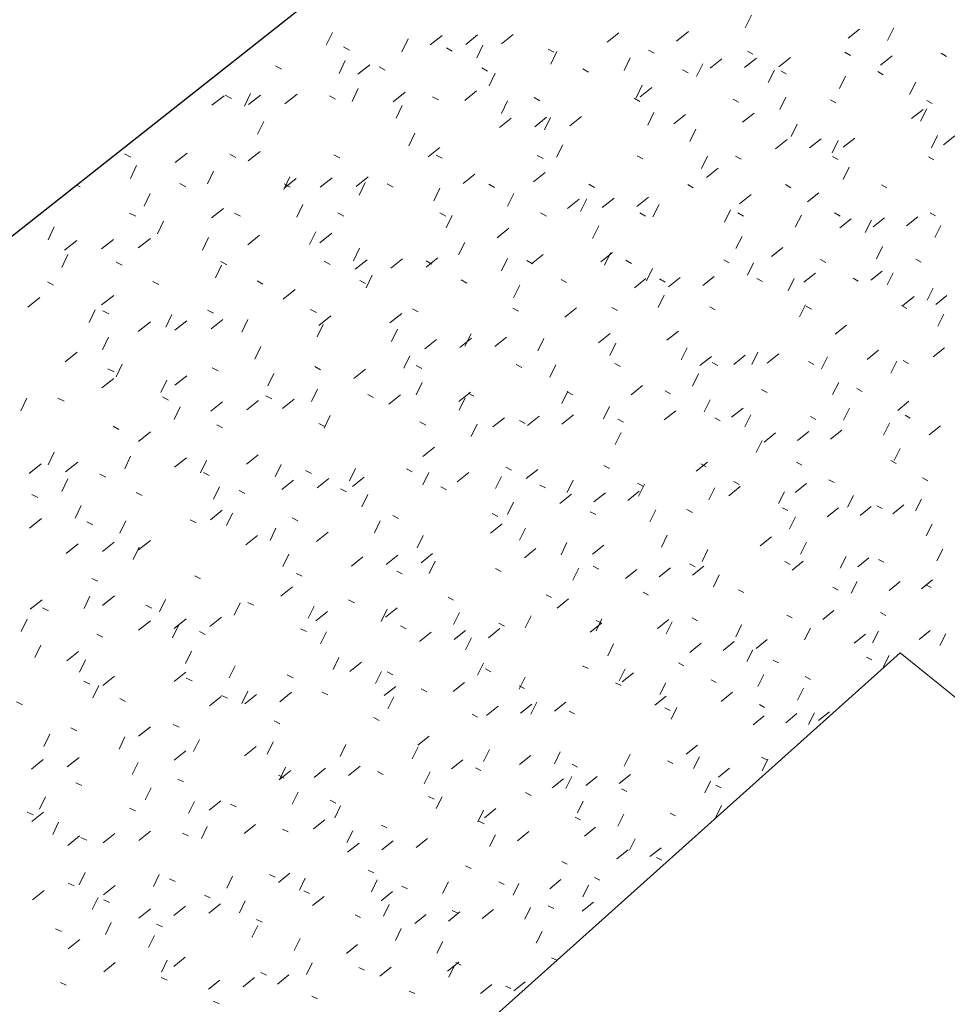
# Model space of a CAD drawing. Header units: centimetres. Extents: x 1151.07 to 1152.71, y 1902.53 to 1904.06.
# Tile 11 of 65: x 1151.52 to 1151.63, y 1903.67 to 1903.79. Entities that reach past the tile are written whole.
import ezdxf

# ---------------------------------------------------------------- set-up
doc = ezdxf.new("R2010")
doc.units = ezdxf.units.CM
for name, color, linetype, lineweight in [('Meble', 7, 'Continuous', 9), ('Wzór powierzchni', 7, 'Continuous', 9), ('Wzór powierzchni-4', 10, 'Continuous', 9), ('Ściany-1', 250, 'Continuous', 25)]:
    doc.layers.add(name, color=color, linetype=linetype, lineweight=lineweight)

# ---------------------------------------------------------------- blocks, each defined once
blk = doc.blocks.new('FP_18-Aksono Kopia 1')
at = {"layer": 'Wzór powierzchni-4'}
for p, q in [((1151.60265, 1903.79204), (1151.60192, 1903.79055)), ((1151.61953, 1903.79054), (1151.6188, 1903.78907)), ((1151.55292, 1903.79001), (1151.55219, 1903.78848)), ((1151.56451, 1903.78853), (1151.56593, 1903.78965)), ((1151.56875, 1903.78859), (1151.57016, 1903.78971)), ((1151.57297, 1903.78866), (1151.57438, 1903.78978)), ((1151.58551, 1903.78886), (1151.58691, 1903.78997)), ((1151.59377, 1903.78899), (1151.59517, 1903.7901)), ((1151.61411, 1903.78931), (1151.61548, 1903.79041)), ((1151.55494, 1903.78791), (1151.55423, 1903.78831)), ((1151.5619, 1903.78924), (1151.56117, 1903.78772)), ((1151.56715, 1903.78778), (1151.56646, 1903.78818)), ((1151.57078, 1903.78849), (1151.57005, 1903.78698)), ((1151.5792, 1903.78766), (1151.57852, 1903.78804)), ((1151.57957, 1903.78774), (1151.57884, 1903.78624)), ((1151.58826, 1903.787), (1151.58754, 1903.78551)), ((1151.59109, 1903.78753), (1151.59042, 1903.78792)), ((1151.60184, 1903.78585), (1151.60323, 1903.78695)), ((1151.60282, 1903.78741), (1151.60216, 1903.78779)), ((1151.6059, 1903.78593), (1151.60728, 1903.78702)), ((1151.61439, 1903.78728), (1151.61374, 1903.78766)), ((1151.61797, 1903.78614), (1151.61934, 1903.78723)), ((1151.6258, 1903.78716), (1151.62517, 1903.78754)), ((1151.54687, 1903.78565), (1151.54616, 1903.78604)), ((1151.55445, 1903.78667), (1151.55373, 1903.78515)), ((1151.55593, 1903.78504), (1151.55735, 1903.78617)), ((1151.55918, 1903.78553), (1151.55849, 1903.78593)), ((1151.57133, 1903.78542), (1151.57064, 1903.78581)), ((1151.59687, 1903.78627), (1151.59614, 1903.78479)), ((1151.59776, 1903.78578), (1151.59915, 1903.78688)), ((1151.57225, 1903.78519), (1151.57153, 1903.78369)), ((1151.5833, 1903.78531), (1151.58263, 1903.7857)), ((1151.59512, 1903.7852), (1151.59446, 1903.78558)), ((1151.60538, 1903.78555), (1151.60465, 1903.78407)), ((1151.60678, 1903.78509), (1151.60613, 1903.78547)), ((1151.6138, 1903.78483), (1151.61308, 1903.78336)), ((1151.61828, 1903.78498), (1151.61764, 1903.78536)), ((1151.53723, 1903.7835), (1151.53713, 1903.78329)), ((1151.58967, 1903.78375), (1151.58895, 1903.78226)), ((1151.58945, 1903.78236), (1151.59084, 1903.78346)), ((1151.62214, 1903.78412), (1151.62142, 1903.78266)), ((1151.53863, 1903.78136), (1151.54007, 1903.7825)), ((1151.54093, 1903.78218), (1151.54021, 1903.78257)), ((1151.54321, 1903.78278), (1151.54249, 1903.78126)), ((1151.54297, 1903.78145), (1151.54441, 1903.78258)), ((1151.54729, 1903.78153), (1151.54873, 1903.78267)), ((1151.5533, 1903.78209), (1151.55259, 1903.78248)), ((1151.55598, 1903.78335), (1151.55526, 1903.78183)), ((1151.56015, 1903.78178), (1151.56157, 1903.78291)), ((1151.5655, 1903.782), (1151.56481, 1903.78238)), ((1151.56862, 1903.78195), (1151.57003, 1903.78307)), ((1151.57753, 1903.78191), (1151.57685, 1903.78229)), ((1151.60673, 1903.78233), (1151.60601, 1903.78086)), ((1151.5612, 1903.78134), (1151.56048, 1903.77983)), ((1151.57372, 1903.78191), (1151.57299, 1903.78041)), ((1151.5894, 1903.78182), (1151.58874, 1903.7822)), ((1151.60112, 1903.78174), (1151.60046, 1903.78211)), ((1151.61267, 1903.78165), (1151.61203, 1903.78203)), ((1151.62408, 1903.78157), (1151.62345, 1903.78194)), ((1151.57693, 1903.77882), (1151.57833, 1903.77994)), ((1151.57881, 1903.77993), (1151.57809, 1903.77844)), ((1151.58109, 1903.77891), (1151.58248, 1903.78002)), ((1151.59108, 1903.7805), (1151.59035, 1903.77902)), ((1151.59345, 1903.77918), (1151.59484, 1903.78028)), ((1151.6016, 1903.77935), (1151.60298, 1903.78045)), ((1151.62165, 1903.77978), (1151.62301, 1903.78086)), ((1151.62344, 1903.78094), (1151.62271, 1903.77948)), ((1151.54477, 1903.77946), (1151.54405, 1903.77794)), ((1151.57275, 1903.77873), (1151.57415, 1903.77985)), ((1151.60808, 1903.77913), (1151.60736, 1903.77766)), ((1151.5627, 1903.77806), (1151.56198, 1903.77655)), ((1151.59605, 1903.77855), (1151.59533, 1903.77707)), ((1151.62473, 1903.77777), (1151.62401, 1903.77632)), ((1151.62545, 1903.77667), (1151.6268, 1903.77775)), ((1151.58025, 1903.77669), (1151.57953, 1903.7752)), ((1151.60552, 1903.77621), (1151.60689, 1903.7773)), ((1151.60954, 1903.7763), (1151.61091, 1903.77739)), ((1151.61294, 1903.77719), (1151.61221, 1903.77573)), ((1151.61355, 1903.7764), (1151.61491, 1903.77748)), ((1151.52899, 1903.77521), (1151.52826, 1903.77559)), ((1151.53425, 1903.77456), (1151.53569, 1903.7757)), ((1151.54147, 1903.77516), (1151.54076, 1903.77555)), ((1151.54293, 1903.77476), (1151.54436, 1903.77589)), ((1151.55379, 1903.77512), (1151.55309, 1903.7755)), ((1151.56428, 1903.77525), (1151.56569, 1903.77637)), ((1151.56594, 1903.77508), (1151.56525, 1903.77546)), ((1151.57792, 1903.77504), (1151.57724, 1903.77542)), ((1151.58974, 1903.775), (1151.58908, 1903.77537)), ((1151.59743, 1903.77534), (1151.59671, 1903.77387)), ((1151.60141, 1903.77496), (1151.60076, 1903.77533)), ((1151.61292, 1903.77492), (1151.61228, 1903.77529)), ((1151.62428, 1903.77488), (1151.62365, 1903.77525)), ((1151.52968, 1903.77423), (1151.52896, 1903.7727)), ((1151.53883, 1903.77355), (1151.53811, 1903.77203)), ((1151.56842, 1903.77207), (1151.56983, 1903.77319)), ((1151.57677, 1903.77228), (1151.57817, 1903.77339)), ((1151.59731, 1903.77279), (1151.59869, 1903.77389)), ((1151.61426, 1903.77402), (1151.61354, 1903.77257)), ((1151.52299, 1903.7717), (1151.52257, 1903.77193)), ((1151.53554, 1903.77169), (1151.53482, 1903.77207)), ((1151.54787, 1903.77287), (1151.54715, 1903.77136)), ((1151.54721, 1903.77154), (1151.54864, 1903.77267)), ((1151.54791, 1903.77167), (1151.54721, 1903.77205)), ((1151.55149, 1903.77165), (1151.55291, 1903.77277)), ((1151.55575, 1903.77175), (1151.55717, 1903.77288)), ((1151.55682, 1903.77221), (1151.5561, 1903.7707)), ((1151.56012, 1903.77165), (1151.55942, 1903.77203)), ((1151.57216, 1903.77163), (1151.57147, 1903.77201)), ((1151.58403, 1903.77161), (1151.58336, 1903.77199)), ((1151.59575, 1903.77159), (1151.5951, 1903.77197)), ((1151.60732, 1903.77158), (1151.60667, 1903.77195)), ((1151.61873, 1903.77156), (1151.61809, 1903.77193)), ((1151.53129, 1903.77092), (1151.53057, 1903.76939)), ((1151.56568, 1903.77155), (1151.56495, 1903.77005)), ((1151.57444, 1903.77089), (1151.57372, 1903.76941)), ((1151.60124, 1903.76968), (1151.60261, 1903.77077)), ((1151.60928, 1903.7699), (1151.61064, 1903.77098)), ((1151.54941, 1903.7696), (1151.54869, 1903.7681)), ((1151.58083, 1903.76913), (1151.58222, 1903.77024)), ((1151.5831, 1903.77025), (1151.58238, 1903.76877)), ((1151.58495, 1903.76924), (1151.58634, 1903.77035)), ((1151.58905, 1903.76935), (1151.59043, 1903.77046)), ((1151.59168, 1903.76961), (1151.59096, 1903.76814)), ((1151.52958, 1903.7682), (1151.52886, 1903.76858)), ((1151.53857, 1903.768), (1151.54, 1903.76914)), ((1151.54201, 1903.7682), (1151.5413, 1903.76858)), ((1151.55428, 1903.76821), (1151.55358, 1903.76859)), ((1151.56637, 1903.76821), (1151.56569, 1903.76859)), ((1151.56715, 1903.76831), (1151.56643, 1903.76682)), ((1151.57831, 1903.76822), (1151.57763, 1903.76859)), ((1151.59008, 1903.76822), (1151.58942, 1903.76859)), ((1151.60017, 1903.76898), (1151.59945, 1903.76751)), ((1151.6017, 1903.76823), (1151.60105, 1903.7686)), ((1151.60857, 1903.76835), (1151.60785, 1903.7669)), ((1151.61316, 1903.76823), (1151.61252, 1903.7686)), ((1151.62448, 1903.76824), (1151.62385, 1903.7686)), ((1151.53288, 1903.76763), (1151.53216, 1903.76611)), ((1151.61313, 1903.76682), (1151.61449, 1903.76791)), ((1151.61688, 1903.76773), (1151.61616, 1903.76628)), ((1151.6171, 1903.76694), (1151.61845, 1903.76802)), ((1151.62105, 1903.76705), (1151.6224, 1903.76813)), ((1151.62511, 1903.76712), (1151.62439, 1903.76568)), ((1151.5199, 1903.76695), (1151.51918, 1903.76542)), ((1151.54287, 1903.76481), (1151.54429, 1903.76594)), ((1151.55094, 1903.76635), (1151.55022, 1903.76485)), ((1151.55142, 1903.76506), (1151.55284, 1903.76618)), ((1151.57246, 1903.76566), (1151.57386, 1903.76677)), ((1151.58452, 1903.76705), (1151.5838, 1903.76558)), ((1151.52113, 1903.76419), (1151.52258, 1903.76534)), ((1151.52552, 1903.76432), (1151.52696, 1903.76546)), ((1151.52989, 1903.76444), (1151.53132, 1903.76558)), ((1151.53822, 1903.76567), (1151.5375, 1903.76416)), ((1151.56862, 1903.7651), (1151.5679, 1903.76361)), ((1151.60153, 1903.76582), (1151.60081, 1903.76436)), ((1151.52153, 1903.76365), (1151.52081, 1903.76213)), ((1151.55615, 1903.76442), (1151.55543, 1903.76292)), ((1151.57654, 1903.76255), (1151.57793, 1903.76365)), ((1151.58477, 1903.7628), (1151.58615, 1903.7639)), ((1151.58593, 1903.76387), (1151.58521, 1903.76241)), ((1151.60502, 1903.76341), (1151.60638, 1903.7645)), ((1151.61819, 1903.76461), (1151.61747, 1903.76317)), ((1151.52799, 1903.76239), (1151.52727, 1903.76277)), ((1151.53978, 1903.76241), (1151.53907, 1903.76091)), ((1151.54041, 1903.76244), (1151.5397, 1903.76282)), ((1151.55265, 1903.76248), (1151.55196, 1903.76286)), ((1151.55563, 1903.76191), (1151.55704, 1903.76303)), ((1151.55985, 1903.76204), (1151.56125, 1903.76316)), ((1151.56405, 1903.76217), (1151.56545, 1903.76328)), ((1151.56474, 1903.76253), (1151.56405, 1903.7629)), ((1151.5737, 1903.76319), (1151.57299, 1903.76171)), ((1151.57666, 1903.76257), (1151.57598, 1903.76294)), ((1151.58842, 1903.76261), (1151.58775, 1903.76298)), ((1151.60002, 1903.76266), (1151.59937, 1903.76302)), ((1151.60288, 1903.76268), (1151.60216, 1903.76122)), ((1151.61147, 1903.7627), (1151.61083, 1903.76306)), ((1151.62277, 1903.76274), (1151.62215, 1903.7631)), ((1151.59089, 1903.76199), (1151.59018, 1903.76053)), ((1151.60888, 1903.76037), (1151.61024, 1903.76145)), ((1151.61681, 1903.76062), (1151.61816, 1903.7617)), ((1151.61948, 1903.7615), (1151.61877, 1903.76006)), ((1151.51983, 1903.76004), (1151.5191, 1903.76042)), ((1151.53234, 1903.7601), (1151.53163, 1903.76048)), ((1151.54468, 1903.76016), (1151.54398, 1903.76054)), ((1151.55686, 1903.76022), (1151.55617, 1903.7606)), ((1151.55765, 1903.7612), (1151.55694, 1903.75971)), ((1151.56887, 1903.76028), (1151.56819, 1903.76065)), ((1151.58072, 1903.76034), (1151.58005, 1903.76071)), ((1151.58876, 1903.75972), (1151.59013, 1903.76082)), ((1151.59241, 1903.7604), (1151.59175, 1903.76076)), ((1151.59282, 1903.75985), (1151.59419, 1903.76094)), ((1151.59686, 1903.75998), (1151.59823, 1903.76107)), ((1151.60395, 1903.76045), (1151.6033, 1903.76082)), ((1151.60773, 1903.76082), (1151.60701, 1903.75937)), ((1151.61533, 1903.76051), (1151.6147, 1903.76087)), ((1151.5471, 1903.75838), (1151.54852, 1903.7595)), ((1151.57515, 1903.76001), (1151.57443, 1903.75854)), ((1151.62422, 1903.75967), (1151.6235, 1903.75824)), ((1151.51677, 1903.75741), (1151.51822, 1903.75855)), ((1151.52554, 1903.75769), (1151.52698, 1903.75882)), ((1151.59228, 1903.75885), (1151.59156, 1903.75739)), ((1151.6206, 1903.75761), (1151.62194, 1903.75869)), ((1151.62451, 1903.75774), (1151.62585, 1903.75882)), ((1151.52476, 1903.75712), (1151.52405, 1903.7556)), ((1151.52641, 1903.75662), (1151.52569, 1903.75699)), ((1151.53881, 1903.7567), (1151.5381, 1903.75707)), ((1151.55104, 1903.75678), (1151.55034, 1903.75715)), ((1151.55975, 1903.75555), (1151.56115, 1903.75666)), ((1151.56311, 1903.75687), (1151.56242, 1903.75723)), ((1151.57501, 1903.75695), (1151.57434, 1903.75731)), ((1151.58049, 1903.75625), (1151.58187, 1903.75735)), ((1151.58676, 1903.75703), (1151.5861, 1903.75739)), ((1151.59835, 1903.75711), (1151.5977, 1903.75747)), ((1151.60905, 1903.75771), (1151.60834, 1903.75627)), ((1151.60979, 1903.75718), (1151.60915, 1903.75754)), ((1151.62108, 1903.75726), (1151.62045, 1903.75762)), ((1151.62549, 1903.75659), (1151.62478, 1903.75516)), ((1151.52989, 1903.75454), (1151.53132, 1903.75567)), ((1151.53388, 1903.75653), (1151.53316, 1903.75503)), ((1151.53422, 1903.75468), (1151.53564, 1903.75581)), ((1151.53852, 1903.75483), (1151.53994, 1903.75596)), ((1151.54289, 1903.75595), (1151.54218, 1903.75446)), ((1151.55181, 1903.75538), (1151.5511, 1903.75389)), ((1151.55132, 1903.75526), (1151.55273, 1903.75638)), ((1151.56063, 1903.75481), (1151.55992, 1903.75333)), ((1151.56937, 1903.75425), (1151.56865, 1903.75278)), ((1151.58449, 1903.7532), (1151.58587, 1903.7543)), ((1151.59261, 1903.75349), (1151.59398, 1903.75459)), ((1151.61258, 1903.75421), (1151.61393, 1903.75529)), ((1151.52637, 1903.75387), (1151.52565, 1903.75237)), ((1151.56388, 1903.75247), (1151.56527, 1903.75358)), ((1151.56804, 1903.75262), (1151.56943, 1903.75373)), ((1151.57218, 1903.75277), (1151.57357, 1903.75387)), ((1151.57801, 1903.7537), (1151.57729, 1903.75223)), ((1151.58656, 1903.75315), (1151.58585, 1903.75169)), ((1151.5212, 1903.75095), (1151.52264, 1903.75208)), ((1151.54443, 1903.75275), (1151.54372, 1903.75126)), ((1151.59502, 1903.7526), (1151.59431, 1903.75116)), ((1151.6034, 1903.75207), (1151.60269, 1903.75063)), ((1151.61638, 1903.75123), (1151.61772, 1903.7523)), ((1151.6242, 1903.75152), (1151.62554, 1903.75259)), ((1151.56211, 1903.75164), (1151.5614, 1903.75017)), ((1151.5871, 1903.75038), (1151.58645, 1903.75074)), ((1151.59653, 1903.75048), (1151.59789, 1903.75157)), ((1151.59865, 1903.7505), (1151.598, 1903.75086)), ((1151.60054, 1903.75063), (1151.60189, 1903.75172)), ((1151.60452, 1903.75078), (1151.60588, 1903.75187)), ((1151.61004, 1903.75062), (1151.6094, 1903.75097)), ((1151.61169, 1903.75153), (1151.61098, 1903.7501)), ((1151.61989, 1903.75101), (1151.61918, 1903.74958)), ((1151.62129, 1903.75074), (1151.62066, 1903.75109)), ((1151.52701, 1903.74974), (1151.52629, 1903.75011)), ((1151.52797, 1903.75065), (1151.52725, 1903.74915)), ((1151.53935, 1903.74987), (1151.53865, 1903.75024)), ((1151.54596, 1903.74956), (1151.54525, 1903.74807)), ((1151.55153, 1903.75), (1151.55084, 1903.75037)), ((1151.55546, 1903.74895), (1151.55686, 1903.75006)), ((1151.56355, 1903.75013), (1151.56287, 1903.75049)), ((1151.57541, 1903.75025), (1151.57474, 1903.75061)), ((1151.57943, 1903.75056), (1151.57872, 1903.74911)), ((1151.52557, 1903.74783), (1151.527, 1903.74896)), ((1151.53329, 1903.74877), (1151.53258, 1903.74728)), ((1151.53421, 1903.74815), (1151.53563, 1903.74928)), ((1151.56359, 1903.74849), (1151.56287, 1903.74702)), ((1151.59638, 1903.74951), (1151.59567, 1903.74806)), ((1151.613, 1903.74847), (1151.61228, 1903.74704)), ((1151.55116, 1903.7477), (1151.55045, 1903.74623)), ((1151.56791, 1903.74622), (1151.5693, 1903.74733)), ((1151.56971, 1903.74685), (1151.56903, 1903.74721)), ((1151.58084, 1903.74745), (1151.58013, 1903.74599)), ((1151.58146, 1903.747), (1151.5808, 1903.74736)), ((1151.58837, 1903.74702), (1151.58973, 1903.74812)), ((1151.59306, 1903.74715), (1151.5924, 1903.7475)), ((1151.6045, 1903.74729), (1151.60386, 1903.74764)), ((1151.6158, 1903.74743), (1151.61517, 1903.74778)), ((1151.51666, 1903.74663), (1151.51595, 1903.74512)), ((1151.52108, 1903.74625), (1151.52036, 1903.74662)), ((1151.53349, 1903.7464), (1151.53278, 1903.74677)), ((1151.53849, 1903.74507), (1151.5399, 1903.74619)), ((1151.54275, 1903.74524), (1151.54416, 1903.74636)), ((1151.54572, 1903.74655), (1151.54503, 1903.74692)), ((1151.54699, 1903.7454), (1151.5484, 1903.74652)), ((1151.5578, 1903.74671), (1151.55711, 1903.74707)), ((1151.5596, 1903.7459), (1151.561, 1903.74701)), ((1151.56866, 1903.74666), (1151.56795, 1903.7452)), ((1151.59774, 1903.74642), (1151.59703, 1903.74499)), ((1151.62, 1903.74518), (1151.62134, 1903.74625)), ((1151.53486, 1903.74558), (1151.53415, 1903.74409)), ((1151.58579, 1903.74564), (1151.58508, 1903.74419)), ((1151.5923, 1903.74404), (1151.59366, 1903.74513)), ((1151.6003, 1903.74437), (1151.60166, 1903.74545)), ((1151.6143, 1903.74542), (1151.61359, 1903.744)), ((1151.55267, 1903.74455), (1151.55196, 1903.74308)), ((1151.56399, 1903.74344), (1151.56331, 1903.7438)), ((1151.57197, 1903.74321), (1151.57335, 1903.74431)), ((1151.5758, 1903.74361), (1151.57513, 1903.74397)), ((1151.57607, 1903.74338), (1151.57745, 1903.74448)), ((1151.58016, 1903.74355), (1151.58153, 1903.74464)), ((1151.58745, 1903.74378), (1151.58679, 1903.74413)), ((1151.59895, 1903.74395), (1151.5983, 1903.7443)), ((1151.60258, 1903.74464), (1151.60187, 1903.74321)), ((1151.61029, 1903.74411), (1151.60966, 1903.74446)), ((1151.62149, 1903.74427), (1151.62087, 1903.74462)), ((1151.5276, 1903.74292), (1151.52689, 1903.74329)), ((1151.5299, 1903.74149), (1151.53132, 1903.74262)), ((1151.5399, 1903.7431), (1151.5392, 1903.74346)), ((1151.55202, 1903.74327), (1151.55133, 1903.74363)), ((1151.5701, 1903.74354), (1151.5694, 1903.74208)), ((1151.58718, 1903.74256), (1151.58647, 1903.74111)), ((1151.60811, 1903.74159), (1151.60945, 1903.74267)), ((1151.61204, 1903.74176), (1151.61338, 1903.74283)), ((1151.61902, 1903.74366), (1151.61832, 1903.74224)), ((1151.62374, 1903.74226), (1151.62507, 1903.74333)), ((1151.60391, 1903.74159), (1151.6032, 1903.74016)), ((1151.60416, 1903.74142), (1151.6055, 1903.7425)), ((1151.5199, 1903.74022), (1151.5192, 1903.73873)), ((1151.56366, 1903.73969), (1151.56504, 1903.7408)), ((1151.6203, 1903.74064), (1151.61959, 1903.73923)), ((1151.52898, 1903.73973), (1151.52828, 1903.73824)), ((1151.53419, 1903.73844), (1151.53561, 1903.73956)), ((1151.53797, 1903.73924), (1151.53726, 1903.73776)), ((1151.54271, 1903.7388), (1151.54411, 1903.73992)), ((1151.59609, 1903.73797), (1151.59744, 1903.73905)), ((1151.60863, 1903.73869), (1151.60799, 1903.73903)), ((1151.61982, 1903.73888), (1151.61919, 1903.73923)), ((1151.51693, 1903.7377), (1151.51836, 1903.73883)), ((1151.52127, 1903.73789), (1151.5227, 1903.73902)), ((1151.54686, 1903.73876), (1151.54615, 1903.73729)), ((1151.55043, 1903.73767), (1151.54974, 1903.73803)), ((1151.55566, 1903.73829), (1151.55495, 1903.73682)), ((1151.56238, 1903.73788), (1151.5617, 1903.73823)), ((1151.57417, 1903.73809), (1151.5735, 1903.73844)), ((1151.57592, 1903.73708), (1151.57729, 1903.73817)), ((1151.58581, 1903.73829), (1151.58515, 1903.73864)), ((1151.59729, 1903.73849), (1151.59665, 1903.73884)), ((1151.52151, 1903.73704), (1151.5208, 1903.73555)), ((1151.52604, 1903.73724), (1151.52532, 1903.7376)), ((1151.53831, 1903.73746), (1151.53761, 1903.73782)), ((1151.54691, 1903.73579), (1151.54831, 1903.7369)), ((1151.55111, 1903.73597), (1151.55251, 1903.73708)), ((1151.55529, 1903.73616), (1151.55668, 1903.73727)), ((1151.56436, 1903.73782), (1151.56365, 1903.73636)), ((1151.56773, 1903.73671), (1151.56911, 1903.73781)), ((1151.57297, 1903.73735), (1151.57227, 1903.7359)), ((1151.5815, 1903.73689), (1151.58079, 1903.73545)), ((1151.60118, 1903.7364), (1151.60054, 1903.73674)), ((1151.61245, 1903.73661), (1151.61182, 1903.73695)), ((1151.62358, 1903.73682), (1151.62296, 1903.73716)), ((1151.53951, 1903.7361), (1151.53881, 1903.73463)), ((1151.54255, 1903.7353), (1151.54185, 1903.73566)), ((1151.55459, 1903.73553), (1151.5539, 1903.73588)), ((1151.56647, 1903.73575), (1151.5658, 1903.7361)), ((1151.57819, 1903.73597), (1151.57753, 1903.73632)), ((1151.58798, 1903.7345), (1151.58934, 1903.73559)), ((1151.58976, 1903.73619), (1151.58911, 1903.73653)), ((1151.58994, 1903.73643), (1151.58923, 1903.735)), ((1151.59829, 1903.73598), (1151.59758, 1903.73455)), ((1151.59996, 1903.73505), (1151.6013, 1903.73613)), ((1151.60656, 1903.73553), (1151.60585, 1903.73411)), ((1151.60785, 1903.73542), (1151.60919, 1903.73649)), ((1151.51797, 1903.73484), (1151.51725, 1903.7352)), ((1151.53034, 1903.73507), (1151.52963, 1903.73543)), ((1151.55714, 1903.73518), (1151.55643, 1903.73372)), ((1151.57991, 1903.73413), (1151.58128, 1903.73522)), ((1151.58396, 1903.73431), (1151.58532, 1903.7354)), ((1151.61474, 1903.73509), (1151.61403, 1903.73368)), ((1151.62284, 1903.73465), (1151.62213, 1903.73325)), ((1151.52311, 1903.73388), (1151.5224, 1903.73239)), ((1151.53844, 1903.73221), (1151.53984, 1903.73333)), ((1151.5744, 1903.73428), (1151.57369, 1903.73283)), ((1151.5913, 1903.73339), (1151.5906, 1903.73196)), ((1151.59565, 1903.73306), (1151.595, 1903.7334)), ((1151.60697, 1903.73329), (1151.60633, 1903.73363)), ((1151.61164, 1903.73253), (1151.61297, 1903.7336)), ((1151.61554, 1903.73272), (1151.61687, 1903.73379)), ((1151.61814, 1903.73352), (1151.61752, 1903.73386)), ((1151.61942, 1903.7329), (1151.62074, 1903.73397)), ((1151.51698, 1903.73122), (1151.5184, 1903.73235)), ((1151.52842, 1903.73208), (1151.52771, 1903.7306)), ((1151.53674, 1903.73184), (1151.53604, 1903.7322)), ((1151.54105, 1903.73297), (1151.54034, 1903.73151)), ((1151.54884, 1903.73209), (1151.54815, 1903.73244)), ((1151.55861, 1903.73209), (1151.55791, 1903.73063)), ((1151.56077, 1903.73234), (1151.5601, 1903.73269)), ((1151.57255, 1903.73258), (1151.57189, 1903.73293)), ((1151.58417, 1903.73282), (1151.58352, 1903.73316)), ((1151.60787, 1903.73253), (1151.60716, 1903.73111)), ((1151.52448, 1903.73159), (1151.52377, 1903.73195)), ((1151.54623, 1903.7312), (1151.54553, 1903.72974)), ((1151.5717, 1903.73062), (1151.57307, 1903.73172)), ((1151.57582, 1903.73122), (1151.57511, 1903.72978)), ((1151.6241, 1903.73168), (1151.6234, 1903.73028)), ((1151.52991, 1903.72862), (1151.53132, 1903.72974)), ((1151.54265, 1903.72923), (1151.54405, 1903.73034)), ((1151.55104, 1903.72963), (1151.55243, 1903.73074)), ((1151.56368, 1903.73033), (1151.56297, 1903.72889)), ((1151.59266, 1903.73037), (1151.59196, 1903.72895)), ((1151.60367, 1903.72909), (1151.60501, 1903.73016)), ((1151.52133, 1903.72821), (1151.52274, 1903.72934)), ((1151.52563, 1903.72842), (1151.52704, 1903.72954)), ((1151.52999, 1903.72895), (1151.52929, 1903.72748)), ((1151.5757, 1903.7277), (1151.57706, 1903.72879)), ((1151.58076, 1903.72949), (1151.58005, 1903.72805)), ((1151.58378, 1903.7281), (1151.58514, 1903.72919)), ((1151.59749, 1903.72866), (1151.59679, 1903.72724)), ((1151.60917, 1903.72953), (1151.60847, 1903.72813)), ((1151.62535, 1903.72872), (1151.62465, 1903.72732)), ((1151.54774, 1903.7281), (1151.54704, 1903.72665)), ((1151.55517, 1903.72668), (1151.55655, 1903.72779)), ((1151.55931, 1903.72689), (1151.56069, 1903.72799)), ((1151.56344, 1903.72709), (1151.56481, 1903.72819)), ((1151.61389, 1903.72784), (1151.61319, 1903.72644)), ((1151.61526, 1903.72663), (1151.61659, 1903.7277)), ((1151.61836, 1903.72716), (1151.61774, 1903.7275)), ((1151.56512, 1903.72727), (1151.56442, 1903.72583)), ((1151.57295, 1903.72606), (1151.57229, 1903.7264)), ((1151.58215, 1903.72646), (1151.58145, 1903.72503)), ((1151.58453, 1903.72634), (1151.58387, 1903.72668)), ((1151.5877, 1903.72522), (1151.58905, 1903.7263)), ((1151.59169, 1903.72542), (1151.59304, 1903.7265)), ((1151.59595, 1903.72662), (1151.59531, 1903.72696)), ((1151.59566, 1903.72563), (1151.597, 1903.7267)), ((1151.60723, 1903.72689), (1151.6066, 1903.72723)), ((1151.60747, 1903.72623), (1151.6088, 1903.7273)), ((1151.52508, 1903.7249), (1151.52437, 1903.72525)), ((1151.53729, 1903.7252), (1151.53659, 1903.72554)), ((1151.54933, 1903.72549), (1151.54865, 1903.72583)), ((1151.56122, 1903.72578), (1151.56055, 1903.72612)), ((1151.59883, 1903.72566), (1151.59813, 1903.72425)), ((1151.62283, 1903.72401), (1151.62415, 1903.72507)), ((1151.5468, 1903.72312), (1151.54819, 1903.72423)), ((1151.60175, 1903.72357), (1151.60112, 1903.7239)), ((1151.61293, 1903.72386), (1151.61231, 1903.72419)), ((1151.61518, 1903.72488), (1151.61447, 1903.72348)), ((1151.61899, 1903.72381), (1151.6203, 1903.72487)), ((1151.62397, 1903.72415), (1151.62336, 1903.72448)), ((1151.51705, 1903.72159), (1151.51847, 1903.72272)), ((1151.52415, 1903.72314), (1151.52345, 1903.72167)), ((1151.52565, 1903.72203), (1151.52706, 1903.72316)), ((1151.53311, 1903.72274), (1151.53241, 1903.72128)), ((1151.55553, 1903.72236), (1151.55485, 1903.7227)), ((1151.56731, 1903.72267), (1151.56665, 1903.72301)), ((1151.57894, 1903.72297), (1151.57829, 1903.72331)), ((1151.57958, 1903.72172), (1151.58094, 1903.72281)), ((1151.59042, 1903.72327), (1151.58978, 1903.72361)), ((1151.51922, 1903.72141), (1151.51851, 1903.72176)), ((1151.53149, 1903.72173), (1151.53079, 1903.72208)), ((1151.54197, 1903.72235), (1151.54127, 1903.72089)), ((1151.54359, 1903.72205), (1151.5429, 1903.72239)), ((1151.55074, 1903.72196), (1151.55004, 1903.72052)), ((1151.55941, 1903.72158), (1151.55871, 1903.72014)), ((1151.55922, 1903.72064), (1151.56059, 1903.72174)), ((1151.51671, 1903.72042), (1151.51601, 1903.71895)), ((1151.53416, 1903.71931), (1151.53556, 1903.72043)), ((1151.53839, 1903.71954), (1151.53978, 1903.72065)), ((1151.55094, 1903.7202), (1151.55233, 1903.72131)), ((1151.568, 1903.7212), (1151.5673, 1903.71977)), ((1151.5765, 1903.72082), (1151.5758, 1903.7194)), ((1151.58491, 1903.72045), (1151.58421, 1903.71903)), ((1151.59149, 1903.7193), (1151.59283, 1903.72038)), ((1151.59626, 1903.72023), (1151.59562, 1903.72057)), ((1151.60749, 1903.72055), (1151.60686, 1903.72088)), ((1151.61111, 1903.72037), (1151.61244, 1903.72144)), ((1151.61858, 1903.72086), (1151.61796, 1903.72119)), ((1151.52992, 1903.71909), (1151.53132, 1903.7202)), ((1151.53466, 1903.71966), (1151.53396, 1903.7182)), ((1151.54983, 1903.71894), (1151.54914, 1903.71928)), ((1151.56166, 1903.71927), (1151.56099, 1903.71961)), ((1151.57143, 1903.7182), (1151.57279, 1903.71929)), ((1151.57335, 1903.71959), (1151.57269, 1903.71993)), ((1151.58352, 1903.71886), (1151.58487, 1903.71995)), ((1151.58488, 1903.71992), (1151.58423, 1903.72025)), ((1151.59324, 1903.72008), (1151.59254, 1903.71867)), ((1151.60148, 1903.71972), (1151.60078, 1903.71832)), ((1151.60964, 1903.71936), (1151.60895, 1903.71796)), ((1151.52567, 1903.71826), (1151.52497, 1903.71861)), ((1151.53783, 1903.7186), (1151.53714, 1903.71894)), ((1151.55222, 1903.71892), (1151.55152, 1903.71747)), ((1151.56327, 1903.71775), (1151.56464, 1903.71885)), ((1151.56736, 1903.71798), (1151.56872, 1903.71907)), ((1151.56943, 1903.71819), (1151.56873, 1903.71676)), ((1151.61485, 1903.71757), (1151.61617, 1903.71864)), ((1151.61772, 1903.719), (1151.61702, 1903.71761)), ((1151.62253, 1903.71801), (1151.62384, 1903.71907)), ((1151.62572, 1903.71865), (1151.62502, 1903.71727)), ((1151.51832, 1903.71732), (1151.51762, 1903.71585)), ((1151.58629, 1903.71747), (1151.58559, 1903.71606)), ((1151.59534, 1903.71647), (1151.59668, 1903.71755)), ((1151.59928, 1903.7167), (1151.60061, 1903.71777)), ((1151.60319, 1903.71692), (1151.60452, 1903.71799)), ((1151.5214, 1903.71546), (1151.5228, 1903.71659)), ((1151.53619, 1903.7166), (1151.5355, 1903.71514)), ((1151.5537, 1903.71588), (1151.553, 1903.71445)), ((1151.6028, 1903.71677), (1151.6021, 1903.71537)), ((1151.61693, 1903.71558), (1151.61631, 1903.7159)), ((1151.61899, 1903.71608), (1151.61829, 1903.7147)), ((1151.52361, 1903.7156), (1151.52291, 1903.71414)), ((1151.54137, 1903.71489), (1151.54067, 1903.71345)), ((1151.55501, 1903.7142), (1151.55638, 1903.7153)), ((1151.57085, 1903.71519), (1151.57015, 1903.71376)), ((1151.57174, 1903.71418), (1151.57108, 1903.71451)), ((1151.58326, 1903.71454), (1151.58261, 1903.71487)), ((1151.58765, 1903.7145), (1151.58695, 1903.7131)), ((1151.59463, 1903.71489), (1151.59399, 1903.71522)), ((1151.60585, 1903.71524), (1151.60522, 1903.71556)), ((1151.52568, 1903.71255), (1151.52708, 1903.71366)), ((1151.53415, 1903.71302), (1151.53555, 1903.71414)), ((1151.53627, 1903.71308), (1151.53558, 1903.71342)), ((1151.54825, 1903.71345), (1151.54757, 1903.71379)), ((1151.55875, 1903.7142), (1151.55805, 1903.71277)), ((1151.56008, 1903.71382), (1151.55941, 1903.71415)), ((1151.57578, 1903.71353), (1151.57509, 1903.71211)), ((1151.58732, 1903.71298), (1151.58867, 1903.71406)), ((1151.60411, 1903.71384), (1151.60341, 1903.71244)), ((1151.60964, 1903.71326), (1151.60902, 1903.71359)), ((1151.52413, 1903.71271), (1151.52342, 1903.71305)), ((1151.52519, 1903.71253), (1151.52449, 1903.71107)), ((1151.55908, 1903.71134), (1151.56044, 1903.71244)), ((1151.56724, 1903.71182), (1151.5686, 1903.71291)), ((1151.57573, 1903.71217), (1151.57507, 1903.7125)), ((1151.58718, 1903.71254), (1151.58653, 1903.71287)), ((1151.59247, 1903.71286), (1151.59177, 1903.71146)), ((1151.59848, 1903.7129), (1151.59785, 1903.71323)), ((1151.60882, 1903.71221), (1151.60813, 1903.71082)), ((1151.53835, 1903.71014), (1151.53974, 1903.71125)), ((1151.54046, 1903.71104), (1151.53977, 1903.71137)), ((1151.54288, 1903.71186), (1151.54218, 1903.71042)), ((1151.54253, 1903.71038), (1151.54392, 1903.71149)), ((1151.5467, 1903.71062), (1151.54808, 1903.71173)), ((1151.55237, 1903.71142), (1151.55169, 1903.71175)), ((1151.56021, 1903.7112), (1151.55951, 1903.70977)), ((1151.56413, 1903.7118), (1151.56346, 1903.71213)), ((1151.59119, 1903.71019), (1151.59252, 1903.71126)), ((1151.59905, 1903.71066), (1151.60038, 1903.71173)), ((1151.51615, 1903.71025), (1151.51544, 1903.71059)), ((1151.52839, 1903.71065), (1151.52769, 1903.71099)), ((1151.57122, 1903.70899), (1151.57258, 1903.71008)), ((1151.57525, 1903.70924), (1151.5766, 1903.71032)), ((1151.57718, 1903.71056), (1151.57648, 1903.70914)), ((1151.57926, 1903.70948), (1151.58061, 1903.71056)), ((1151.59301, 1903.70957), (1151.59237, 1903.70989)), ((1151.59381, 1903.70993), (1151.59311, 1903.70853)), ((1151.60421, 1903.70995), (1151.60359, 1903.71027)), ((1151.55849, 1903.70839), (1151.55782, 1903.70873)), ((1151.57015, 1903.70879), (1151.56949, 1903.70912)), ((1151.58165, 1903.70918), (1151.581, 1903.70951)), ((1151.60284, 1903.70789), (1151.60416, 1903.70896)), ((1151.60672, 1903.70813), (1151.60804, 1903.7092)), ((1151.61011, 1903.70931), (1151.60941, 1903.70792)), ((1151.61059, 1903.70837), (1151.61191, 1903.70943)), ((1151.52259, 1903.70717), (1151.52189, 1903.70751)), ((1151.52993, 1903.70653), (1151.53132, 1903.70764)), ((1151.53472, 1903.70759), (1151.53403, 1903.70792)), ((1151.54669, 1903.70799), (1151.546, 1903.70833)), ((1151.51938, 1903.70675), (1151.51869, 1903.7053)), ((1151.52831, 1903.70644), (1151.52761, 1903.705)), ((1151.56306, 1903.70545), (1151.56442, 1903.70654)), ((1151.53714, 1903.70614), (1151.53644, 1903.7047)), ((1151.5425, 1903.70419), (1151.54387, 1903.70529)), ((1151.54588, 1903.70584), (1151.54518, 1903.70441)), ((1151.55453, 1903.70554), (1151.55383, 1903.70412)), ((1151.56309, 1903.70525), (1151.56239, 1903.70383)), ((1151.59492, 1903.70441), (1151.59625, 1903.70548)), ((1151.52146, 1903.70289), (1151.52286, 1903.70401)), ((1151.53414, 1903.70367), (1151.53553, 1903.70478)), ((1151.57156, 1903.70495), (1151.57087, 1903.70354)), ((1151.57511, 1903.70316), (1151.57645, 1903.70424)), ((1151.57995, 1903.70466), (1151.57926, 1903.70326)), ((1151.58825, 1903.70438), (1151.58756, 1903.70298)), ((1151.59647, 1903.70409), (1151.59578, 1903.70271)), ((1151.60448, 1903.70371), (1151.60386, 1903.70403)), ((1151.5172, 1903.70263), (1151.5186, 1903.70375)), ((1151.52986, 1903.70342), (1151.52916, 1903.70198)), ((1151.54737, 1903.70285), (1151.54667, 1903.70142)), ((1151.55485, 1903.70188), (1151.55621, 1903.70298)), ((1151.56706, 1903.70265), (1151.56841, 1903.70374)), ((1151.58201, 1903.70287), (1151.58136, 1903.70319)), ((1151.59332, 1903.70329), (1151.59268, 1903.70361)), ((1151.60461, 1903.70381), (1151.60392, 1903.70243)), ((1151.54719, 1903.70156), (1151.54651, 1903.70189)), ((1151.54662, 1903.70136), (1151.54799, 1903.70246)), ((1151.55074, 1903.70162), (1151.55211, 1903.70272)), ((1151.55895, 1903.702), (1151.55828, 1903.70233)), ((1151.56452, 1903.70229), (1151.56383, 1903.70088)), ((1151.57055, 1903.70244), (1151.5699, 1903.70276)), ((1151.58133, 1903.70174), (1151.58063, 1903.70034)), ((1151.583, 1903.70066), (1151.58433, 1903.70173)), ((1151.58695, 1903.70091), (1151.58829, 1903.70199)), ((1151.59872, 1903.70167), (1151.60004, 1903.70274)), ((1151.52319, 1903.70066), (1151.52249, 1903.70099)), ((1151.53527, 1903.70111), (1151.53458, 1903.70144)), ((1151.57902, 1903.7004), (1151.58036, 1903.70148)), ((1151.59779, 1903.7012), (1151.5971, 1903.69982)), ((1151.59906, 1903.7004), (1151.59843, 1903.70071)), ((1151.51886, 1903.69932), (1151.51817, 1903.69787)), ((1151.5314, 1903.70042), (1151.53071, 1903.69898)), ((1151.54885, 1903.69988), (1151.54816, 1903.69845)), ((1151.56498, 1903.69905), (1151.56432, 1903.69938)), ((1151.56595, 1903.69935), (1151.56525, 1903.69794)), ((1151.57649, 1903.69951), (1151.57584, 1903.69983)), ((1151.58785, 1903.69995), (1151.58721, 1903.70027)), ((1151.53656, 1903.69879), (1151.53586, 1903.69736)), ((1151.5383, 1903.69776), (1151.53968, 1903.69886)), ((1151.54151, 1903.69813), (1151.54082, 1903.69846)), ((1151.55332, 1903.69859), (1151.55265, 1903.69892)), ((1151.55389, 1903.69827), (1151.5532, 1903.69685)), ((1151.58269, 1903.69883), (1151.582, 1903.69744)), ((1151.59911, 1903.69832), (1151.59842, 1903.69694)), ((1151.51741, 1903.69718), (1151.5167, 1903.69751)), ((1151.51725, 1903.6964), (1151.51865, 1903.69751)), ((1151.52954, 1903.69766), (1151.52884, 1903.69799)), ((1151.57087, 1903.69776), (1151.57018, 1903.69635)), ((1151.57096, 1903.69686), (1151.5723, 1903.69795)), ((1151.5875, 1903.69726), (1151.58681, 1903.69587)), ((1151.59363, 1903.69707), (1151.593, 1903.69738)), ((1151.52044, 1903.69631), (1151.51975, 1903.69487)), ((1151.53807, 1903.69581), (1151.53738, 1903.69439)), ((1151.54244, 1903.69497), (1151.54381, 1903.69607)), ((1151.55068, 1903.69552), (1151.55204, 1903.69661)), ((1151.55939, 1903.69566), (1151.55873, 1903.69598)), ((1151.57095, 1903.69613), (1151.5703, 1903.69645)), ((1151.58236, 1903.6966), (1151.58172, 1903.69692)), ((1151.52151, 1903.69358), (1151.52291, 1903.69469)), ((1151.52574, 1903.69386), (1151.52712, 1903.69497)), ((1151.52994, 1903.69414), (1151.53132, 1903.69525)), ((1151.53581, 1903.69469), (1151.53513, 1903.69501)), ((1151.54768, 1903.69518), (1151.54701, 1903.6955)), ((1151.55534, 1903.69532), (1151.55465, 1903.69391)), ((1151.57227, 1903.69484), (1151.57158, 1903.69345)), ((1151.57489, 1903.69413), (1151.57623, 1903.69521)), ((1151.58283, 1903.69467), (1151.58416, 1903.69574)), ((1151.52379, 1903.69419), (1151.52309, 1903.69452)), ((1151.55473, 1903.69276), (1151.55609, 1903.69385)), ((1151.5588, 1903.69303), (1151.56015, 1903.69412)), ((1151.56285, 1903.69331), (1151.5642, 1903.69439)), ((1151.58885, 1903.69437), (1151.58816, 1903.69299)), ((1151.58668, 1903.69196), (1151.58801, 1903.69303)), ((1151.5906, 1903.69224), (1151.59192, 1903.6933)), ((1151.56937, 1903.69083), (1151.56872, 1903.69115)), ((1151.58077, 1903.69134), (1151.58013, 1903.69165)), ((1151.59202, 1903.69183), (1151.59139, 1903.69215)), ((1151.52357, 1903.69035), (1151.52288, 1903.68891)), ((1151.53237, 1903.69013), (1151.53168, 1903.6887)), ((1151.54613, 1903.68981), (1151.54546, 1903.69013)), ((1151.54652, 1903.68916), (1151.54788, 1903.69026)), ((1151.55783, 1903.69032), (1151.55716, 1903.69064)), ((1151.52227, 1903.68876), (1151.52157, 1903.68908)), ((1151.52576, 1903.68771), (1151.52714, 1903.68882)), ((1151.53428, 1903.68929), (1151.53359, 1903.68961)), ((1151.54108, 1903.68991), (1151.54039, 1903.68849)), ((1151.5497, 1903.68969), (1151.54901, 1903.68828)), ((1151.55824, 1903.68948), (1151.55755, 1903.68808)), ((1151.56668, 1903.68927), (1151.566, 1903.68788)), ((1151.57332, 1903.68893), (1151.57267, 1903.68924)), ((1151.57505, 1903.68906), (1151.57436, 1903.68767)), ((1151.57871, 1903.68844), (1151.58004, 1903.68951)), ((1151.58332, 1903.68886), (1151.58264, 1903.68748)), ((1151.58465, 1903.68944), (1151.58401, 1903.68975)), ((1151.51732, 1903.68713), (1151.51871, 1903.68824)), ((1151.53842, 1903.68735), (1151.53774, 1903.68766)), ((1151.55021, 1903.68788), (1151.54954, 1903.6882)), ((1151.55871, 1903.68701), (1151.56006, 1903.6881)), ((1151.56184, 1903.68841), (1151.56118, 1903.68872)), ((1151.52512, 1903.68738), (1151.52443, 1903.68596)), ((1151.52648, 1903.68681), (1151.52579, 1903.68713)), ((1151.53826, 1903.68555), (1151.53963, 1903.68665)), ((1151.54257, 1903.68698), (1151.54188, 1903.68557)), ((1151.55058, 1903.68643), (1151.55194, 1903.68752)), ((1151.55967, 1903.68658), (1151.55898, 1903.68518)), ((1151.58257, 1903.68576), (1151.5839, 1903.68683)), ((1151.52995, 1903.68496), (1151.53132, 1903.68606)), ((1151.53411, 1903.68525), (1151.53548, 1903.68635)), ((1151.55627, 1903.68501), (1151.55561, 1903.68533)), ((1151.56269, 1903.68431), (1151.56403, 1903.68539)), ((1151.5667, 1903.6846), (1151.56804, 1903.68568)), ((1151.5678, 1903.68555), (1151.56715, 1903.68587)), ((1151.5707, 1903.68489), (1151.57203, 1903.68597)), ((1151.57643, 1903.68619), (1151.57574, 1903.68481)), ((1151.57919, 1903.68609), (1151.57854, 1903.6864)), ((1151.52666, 1903.68444), (1151.52598, 1903.68301)), ((1151.53275, 1903.6839), (1151.53206, 1903.68422)), ((1151.54459, 1903.68446), (1151.54391, 1903.68478)), ((1151.52076, 1903.68334), (1151.52006, 1903.68366)), ((1151.54406, 1903.68406), (1151.54337, 1903.68266)), ((1151.5611, 1903.6837), (1151.56041, 1903.6823)), ((1151.5778, 1903.68334), (1151.57711, 1903.68196)), ((1151.52158, 1903.68131), (1151.52296, 1903.68241)), ((1151.53181, 1903.68288), (1151.53112, 1903.68146)), ((1151.54908, 1903.68252), (1151.5484, 1903.68112)), ((1151.55458, 1903.68073), (1151.55592, 1903.68181)), ((1151.56601, 1903.68217), (1151.56532, 1903.68079)), ((1151.52579, 1903.67858), (1151.52716, 1903.67968)), ((1151.53333, 1903.67996), (1151.53264, 1903.67855)), ((1151.5341, 1903.6792), (1151.53547, 1903.6803)), ((1151.55054, 1903.67964), (1151.54986, 1903.67824)), ((1151.56659, 1903.67866), (1151.56792, 1903.67974)), ((1151.56821, 1903.67936), (1151.56756, 1903.67967)), ((1151.57954, 1903.67994), (1151.57891, 1903.68024)), ((1151.54509, 1903.67819), (1151.54442, 1903.67851)), ((1151.55672, 1903.67878), (1151.55606, 1903.67909)), ((1151.55857, 1903.67805), (1151.55991, 1903.67913)), ((1151.56741, 1903.67932), (1151.56673, 1903.67793)), ((1151.52135, 1903.67699), (1151.52066, 1903.67731)), ((1151.5333, 1903.6776), (1151.53262, 1903.67791)), ((1151.53822, 1903.6765), (1151.53958, 1903.67759)), ((1151.54233, 1903.67681), (1151.54369, 1903.6779)), ((1151.54642, 1903.67712), (1151.54777, 1903.67821)), ((1151.57446, 1903.67633), (1151.57579, 1903.6774)), ((1151.5627, 1903.67599), (1151.56205, 1903.67629)), ((1151.5705, 1903.67602), (1151.57183, 1903.67709)), ((1151.57409, 1903.67658), (1151.57345, 1903.67689)), ((1151.53947, 1903.67477), (1151.5388, 1903.67508)), ((1151.55116, 1903.67538), (1151.5505, 1903.67569))]:
    blk.add_line(p, q, dxfattribs=at)

msp = doc.modelspace()

# ---------------------------------------------------------------- linework, layer by layer
at = {"layer": 'Meble'}
for p, q in [((1151.62029, 1903.71642), (1151.55211, 1903.65539)), ((1151.72988, 1903.62801), (1151.62029, 1903.71642))]:
    msp.add_line(p, q, dxfattribs=at)
at = {"layer": 'Ściany-1'}
msp.add_line((1151.3884, 1903.66604), (1151.71437, 1903.92329), dxfattribs=at)

# ---------------------------------------------------------------- block references
at = {"layer": 'Wzór powierzchni'}
msp.add_blockref('FP_18-Aksono Kopia 1', (0, 0), dxfattribs=at)

doc.saveas('drawing.dxf')
